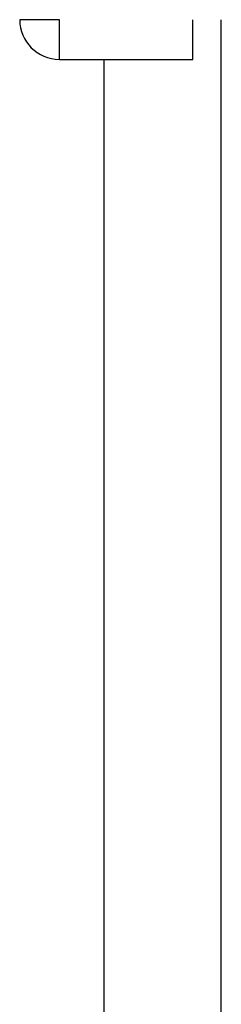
# Model space of a CAD drawing. Header units: inches. Extents: x 10 to 196, y 10 to 109.
# Tile 122 of 239: x 12.546 to 12.983, y 57.985 to 60.118. Entities that reach past the tile are written whole.
import ezdxf

# ---------------------------------------------------------------- set-up
doc = ezdxf.new("R2010")
doc.units = ezdxf.units.IN
doc.header["$MEASUREMENT"] = 0
doc.layers.add('Visible Edges(ANSI)', color=7, linetype='Continuous', lineweight=25)
doc.layers.add('Visible Tangent Edges(ANSI)', color=7, linetype='Continuous', lineweight=25)

msp = doc.modelspace()

# ---------------------------------------------------------------- linework, layer by layer
at = {"layer": 'Visible Edges(ANSI)'}
for p, q in [((12.9207, 60.0318), (12.9207, 60.1178)), ((12.9827, 55.8521), (12.9827, 60.1178)), ((12.6317, 60.0318), (12.9207, 60.0318)), ((12.7285, 55.9381), (12.7285, 60.0318))]:
    msp.add_line(p, q, dxfattribs=at)
msp.add_arc((12.6317, 60.1178), 0.086, 180, 270, dxfattribs=at)
at = {"layer": 'Visible Tangent Edges(ANSI)'}
for p, q in [((12.6317, 60.1178), (12.5457, 60.1178)), ((12.6317, 60.0318), (12.6317, 60.1178))]:
    msp.add_line(p, q, dxfattribs=at)

doc.saveas('drawing.dxf')
